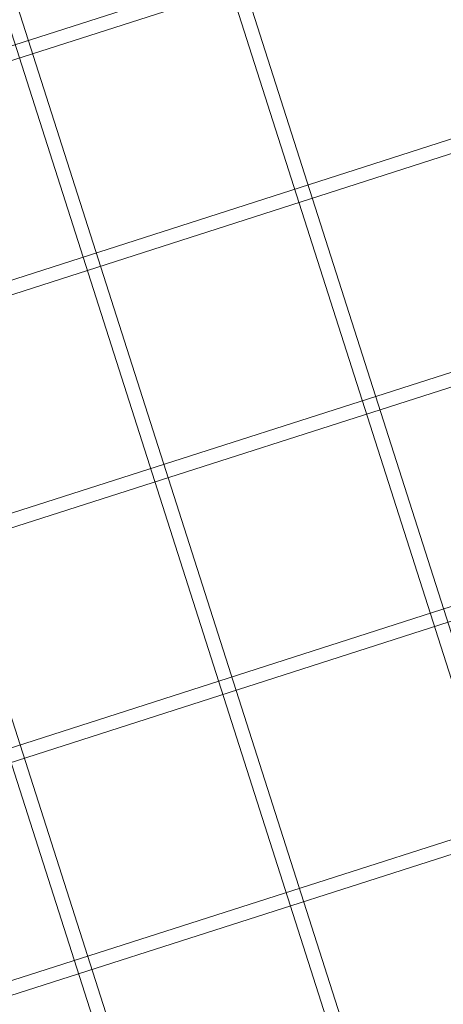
# Model space of a CAD drawing. Header units: metres. Extents: x 1111994 to 1112800, y 1268200 to 1269007.
# Tile 43 of 86: x 1112453 to 1112462, y 1268468 to 1268489. Entities that reach past the tile are written whole.
import ezdxf

# ---------------------------------------------------------------- set-up
doc = ezdxf.new("R2010")
doc.units = ezdxf.units.M
doc.header["$LTSCALE"] = 12.7
doc.header["$MEASUREMENT"] = 0
doc.layers.add('Base', color=251, linetype='Continuous')

msp = doc.modelspace()

# ---------------------------------------------------------------- linework, layer by layer
at = {"layer": 'Base', "linetype": 'Continuous', "lineweight": 0, "flags": 128}
for points in [[(1112466.25, 1268462.119), (1112452.997, 1268503.552), (1112453.283, 1268503.643), (1112466.535, 1268462.211)], [(1112461.678, 1268460.657), (1112448.425, 1268502.089), (1112448.711, 1268502.181), (1112461.963, 1268460.749)], [(1112457.106, 1268459.195), (1112443.853, 1268500.627), (1112444.139, 1268500.718), (1112457.392, 1268459.286)], [(1112443.719, 1268485.15), (1112443.627, 1268485.436), (1112466.813, 1268492.852), (1112466.905, 1268492.567)], [(1112445.187, 1268480.559), (1112445.096, 1268480.845), (1112468.276, 1268488.28), (1112468.367, 1268487.995)], [(1112446.643, 1268476.007), (1112446.552, 1268476.292), (1112469.738, 1268483.709), (1112469.83, 1268483.423)], [(1112448.112, 1268471.415), (1112448.021, 1268471.701), (1112471.2, 1268479.137), (1112471.292, 1268478.851)], [(1112449.568, 1268466.863), (1112449.477, 1268467.149), (1112472.663, 1268474.565), (1112472.754, 1268474.279)]]:
    msp.add_lwpolyline(points, close=True, dxfattribs=at)

doc.saveas('drawing.dxf')
